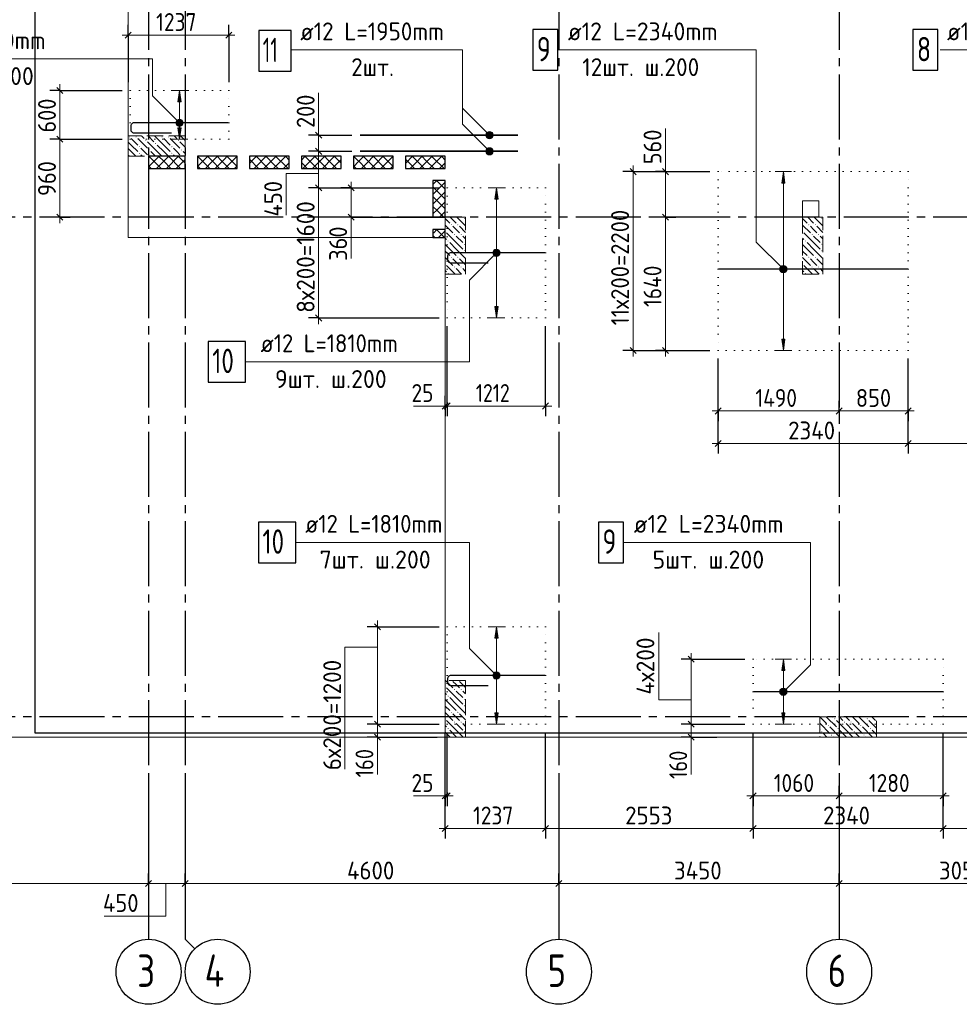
# Model space of a CAD drawing. Header units: millimetres. Extents: x 0 to 42000, y 0 to 29700.
# Tile 3 of 8: x 7113 to 18679, y 10096 to 22212. Entities that reach past the tile are written whole.
import ezdxf

# ---------------------------------------------------------------- set-up
doc = ezdxf.new("R2010")
doc.units = ezdxf.units.MM
for name, pattern in [('______2', [270, 200, -70]), ('______5', [1100, 800, -100, 100, -100]), ('______9', [100, 0, -100])]:
    doc.linetypes.add(name, pattern=pattern)
for name, color, linetype, lineweight in [('Standard', 7, 'Continuous', 25), ('ДОП Верх по Х', 7, 'Continuous', 18), ('ЖБ Перекрытие верхний уровень_1', 7, 'Continuous', 18), ('Общий01', 7, 'Continuous', 13), ('Позиционная метка номер позиции', 7, 'Continuous', 13), ('Примечания', 7, 'Continuous', 13), ('Размерная линия_ общее', 7, 'Continuous', 13)]:
    doc.layers.add(name, color=color, linetype=linetype, lineweight=lineweight)
doc.layers.add('ЖБ Пилон', color=7, linetype='______2', lineweight=13, true_color=0xa0a0a0)
doc.layers.add('Оси', color=7, linetype='______5', lineweight=13, true_color=0x656565)
doc.layers.add('Утеплитель перекрытие', color=7, linetype='Continuous', true_color=0xa0a0a0)
doc.styles.add('ISOCPEUR', font='txt')

msp = doc.modelspace()

# ---------------------------------------------------------------- hatches: boundary and pattern name
at = {"layer": 'ДОП Верх по Х', "linetype": 'Continuous', "lineweight": 13, "transparency": 33554687}
for points in [[(9101, 21202), (9081, 21342), (9061, 21202)], [(16533, 20202), (16513, 20342), (16493, 20202)], [(13001, 20002), (12981, 20142), (12961, 20002)], [(13001, 14602), (12981, 14742), (12961, 14602)], [(16533, 14202), (16513, 14342), (16493, 14202)]]:
    msp.add_hatch(color=7, dxfattribs=at).paths.add_polyline_path(points)
for points in [[(9101, 20882), (9081, 20742), (9061, 20882)], [(13001, 18682), (12981, 18542), (12961, 18682)], [(16533, 18282), (16513, 18142), (16493, 18282)], [(13001, 13682), (12981, 13542), (12961, 13682)], [(16533, 13682), (16513, 13542), (16493, 13682)]]:
    msp.add_hatch(color=7, dxfattribs=at).paths.add_polyline_path(points, flags=16)
at = {"layer": 'ЖБ Пилон', "linetype": 'Continuous', "lineweight": 18, "transparency": 33554687}
for points in [[(8460, 20769), (8466, 20775), (8473, 20769), (8466, 20762)], [(8540, 20769), (8546, 20775), (8553, 20769), (8546, 20762)], [(8660, 20729), (8666, 20735), (8673, 20729), (8666, 20722)], [(8860, 20769), (8866, 20775), (8873, 20769), (8866, 20762)], [(8940, 20769), (8946, 20775), (8953, 20769), (8946, 20762)], [(9060, 20729), (9066, 20735), (9073, 20729), (9066, 20722)], [(8580, 20649), (8586, 20655), (8593, 20649), (8586, 20642)], [(8700, 20609), (8706, 20615), (8713, 20609), (8706, 20602)], [(8780, 20689), (8786, 20695), (8793, 20689), (8786, 20682)], [(8980, 20649), (8986, 20655), (8993, 20649), (8986, 20642)], [(9100, 20609), (9106, 20615), (9113, 20609), (9106, 20602)], [(8580, 20569), (8586, 20575), (8593, 20569), (8586, 20562)], [(8703, 20532), (8706, 20535), (8710, 20532)], [(8980, 20569), (8986, 20575), (8993, 20569), (8986, 20562)], [(9103, 20532), (9106, 20535), (9110, 20532)], [(12580, 19769), (12586, 19775), (12593, 19769), (12586, 19762)], [(16980, 19769), (16986, 19775), (16993, 19769), (16986, 19762)], [(12420, 19689), (12426, 19695), (12433, 19689), (12426, 19682)], [(12500, 19689), (12506, 19695), (12513, 19689), (12506, 19682)], [(16820, 19689), (16826, 19695), (16833, 19689), (16826, 19682)], [(16900, 19689), (16906, 19695), (16913, 19689), (16906, 19682)], [(12350, 19612), (12353, 19609), (12350, 19606)], [(12460, 19569), (12466, 19575), (12473, 19569), (12466, 19562)], [(12540, 19569), (12546, 19575), (12553, 19569), (12546, 19562)], [(16750, 19612), (16753, 19609), (16750, 19606)], [(16860, 19569), (16866, 19575), (16873, 19569), (16866, 19562)], [(16940, 19569), (16946, 19575), (16953, 19569), (16946, 19562)], [(12380, 19489), (12386, 19495), (12393, 19489), (12386, 19482)], [(12580, 19449), (12586, 19455), (12593, 19449), (12586, 19442)], [(16780, 19489), (16786, 19495), (16793, 19489), (16786, 19482)], [(16980, 19449), (16986, 19455), (16993, 19449), (16986, 19442)], [(12420, 19289), (12426, 19295), (12433, 19289), (12426, 19282)], [(12500, 19289), (12506, 19295), (12513, 19289), (12506, 19282)], [(12580, 19369), (12586, 19375), (12593, 19369), (12586, 19362)], [(16820, 19289), (16826, 19295), (16833, 19289), (16826, 19282)], [(16900, 19289), (16906, 19295), (16913, 19289), (16906, 19282)], [(16980, 19369), (16986, 19375), (16993, 19369), (16986, 19362)], [(12350, 19212), (12353, 19209), (12350, 19206)], [(12460, 19169), (12466, 19175), (12473, 19169), (12466, 19162)], [(12540, 19169), (12546, 19175), (12553, 19169), (12546, 19162)], [(16750, 19212), (16753, 19209), (16750, 19206)], [(16860, 19169), (16866, 19175), (16873, 19169), (16866, 19162)], [(16940, 19169), (16946, 19175), (16953, 19169), (16946, 19162)], [(12380, 19089), (12386, 19095), (12393, 19089), (12386, 19082)], [(16780, 19089), (16786, 19095), (16793, 19089), (16786, 19082)], [(12350, 14012), (12353, 14009), (12350, 14006)], [(12460, 13969), (12466, 13975), (12473, 13969), (12466, 13962)], [(12540, 13969), (12546, 13975), (12553, 13969), (12546, 13962)], [(12380, 13889), (12386, 13895), (12393, 13889), (12386, 13882)], [(12580, 13849), (12586, 13855), (12593, 13849), (12586, 13842)], [(12420, 13689), (12426, 13695), (12433, 13689), (12426, 13682)], [(12500, 13689), (12506, 13695), (12513, 13689), (12506, 13682)], [(12580, 13769), (12586, 13775), (12593, 13769), (12586, 13762)], [(12350, 13612), (12353, 13609), (12350, 13606)], [(12460, 13569), (12466, 13575), (12473, 13569), (12466, 13562)], [(12540, 13569), (12546, 13575), (12553, 13569), (12546, 13562)], [(17140, 13609), (17146, 13615), (17153, 13609), (17146, 13602)], [(17260, 13569), (17266, 13575), (17273, 13569), (17266, 13562)], [(17340, 13569), (17346, 13575), (17353, 13569), (17346, 13562)], [(17540, 13609), (17546, 13615), (17553, 13609), (17546, 13602)], [(12380, 13489), (12386, 13495), (12393, 13489), (12386, 13482)], [(12580, 13449), (12586, 13455), (12593, 13449), (12586, 13442)], [(16980, 13449), (16986, 13455), (16993, 13449), (16986, 13442)], [(17060, 13529), (17066, 13535), (17073, 13529), (17066, 13522)], [(17180, 13489), (17186, 13495), (17193, 13489), (17186, 13482)], [(17380, 13449), (17386, 13455), (17393, 13449), (17386, 13442)], [(17460, 13529), (17466, 13535), (17473, 13529), (17466, 13522)], [(17580, 13489), (17586, 13495), (17593, 13489), (17586, 13482)], [(17100, 13409), (17106, 13415), (17113, 13409), (17106, 13402)], [(17500, 13409), (17506, 13415), (17513, 13409), (17506, 13402)]]:
    msp.add_hatch(color=7, dxfattribs=at).paths.add_polyline_path(points, flags=16)
at = {"layer": 'Позиционная метка номер позиции', "linetype": 'Continuous', "lineweight": 13, "transparency": 33554687}
for points in [[(9049, 20910), (9092, 20985), (9038, 20930)], [(9038, 20930), (9092, 20985), (9069, 20985)], [(9038, 20930), (9069, 20985), (9038, 20953)], [(9038, 20953), (9069, 20985), (9049, 20973)], [(9049, 20910), (9113, 20973), (9092, 20985)], [(9069, 20898), (9113, 20973), (9049, 20910)], [(9069, 20898), (9124, 20953), (9113, 20973)], [(9092, 20898), (9124, 20953), (9069, 20898)], [(9092, 20898), (9124, 20930), (9124, 20953)], [(9124, 20930), (9092, 20898), (9113, 20910)], [(12864, 20760), (12907, 20835), (12852, 20780)], [(12852, 20780), (12907, 20835), (12884, 20835)], [(12852, 20780), (12884, 20835), (12852, 20803)], [(12852, 20803), (12884, 20835), (12864, 20823)], [(12864, 20760), (12928, 20823), (12907, 20835)], [(12884, 20748), (12928, 20823), (12864, 20760)], [(12884, 20748), (12939, 20803), (12928, 20823)], [(12907, 20748), (12939, 20803), (12884, 20748)], [(12907, 20748), (12939, 20780), (12939, 20803)], [(12939, 20780), (12907, 20748), (12928, 20760)], [(12864, 20560), (12907, 20635), (12852, 20580)], [(12852, 20580), (12907, 20635), (12884, 20635)], [(12852, 20580), (12884, 20635), (12852, 20603)], [(12852, 20603), (12884, 20635), (12864, 20623)], [(12864, 20560), (12928, 20623), (12907, 20635)], [(12884, 20548), (12928, 20623), (12864, 20560)], [(12884, 20548), (12939, 20603), (12928, 20623)], [(12907, 20548), (12939, 20603), (12884, 20548)], [(12907, 20548), (12939, 20580), (12939, 20603)], [(12939, 20580), (12907, 20548), (12928, 20560)], [(13013, 19310), (12949, 19373), (12938, 19353)], [(13013, 19310), (12938, 19353), (12992, 19298)], [(12992, 19298), (12938, 19353), (12938, 19330)], [(12992, 19298), (12938, 19330), (12969, 19298)], [(12969, 19298), (12938, 19330), (12949, 19310)], [(13024, 19330), (12969, 19385), (12949, 19373)], [(13024, 19330), (12949, 19373), (13013, 19310)], [(13024, 19353), (12992, 19385), (12969, 19385)], [(13024, 19353), (12969, 19385), (13024, 19330)], [(12992, 19385), (13024, 19353), (13013, 19373)], [(16481, 19110), (16524, 19185), (16469, 19130)], [(16469, 19130), (16524, 19185), (16501, 19185)], [(16469, 19130), (16501, 19185), (16469, 19153)], [(16469, 19153), (16501, 19185), (16481, 19173)], [(16481, 19110), (16544, 19173), (16524, 19185)], [(16501, 19098), (16544, 19173), (16481, 19110)], [(16501, 19098), (16556, 19153), (16544, 19173)], [(16524, 19098), (16556, 19153), (16501, 19098)], [(16524, 19098), (16556, 19130), (16556, 19153)], [(16556, 19130), (16524, 19098), (16544, 19110)], [(12949, 14110), (12992, 14185), (12938, 14130)], [(12938, 14130), (12992, 14185), (12969, 14185)], [(12938, 14130), (12969, 14185), (12938, 14153)], [(12938, 14153), (12969, 14185), (12949, 14173)], [(12949, 14110), (13013, 14173), (12992, 14185)], [(12969, 14098), (13013, 14173), (12949, 14110)], [(12969, 14098), (13024, 14153), (13013, 14173)], [(12992, 14098), (13024, 14153), (12969, 14098)], [(12992, 14098), (13024, 14130), (13024, 14153)], [(13024, 14130), (12992, 14098), (13013, 14110)], [(16469, 13953), (16544, 13910), (16481, 13973)], [(16469, 13930), (16524, 13898), (16469, 13953)], [(16469, 13953), (16524, 13898), (16544, 13910)], [(16481, 13973), (16556, 13930), (16501, 13985)], [(16481, 13973), (16544, 13910), (16556, 13930)], [(16501, 13985), (16556, 13930), (16556, 13953)], [(16501, 13985), (16556, 13953), (16524, 13985)], [(16524, 13985), (16556, 13953), (16544, 13973)], [(16501, 13898), (16469, 13930), (16481, 13910)], [(16469, 13930), (16501, 13898), (16524, 13898)]]:
    msp.add_hatch(color=7, dxfattribs=at).paths.add_polyline_path(points)

# ---------------------------------------------------------------- linework, layer by layer
at = {"layer": 'Standard', "color": 2, "linetype": 'Continuous', "lineweight": 13, "transparency": 33554687}
for points in [[(4250, 13382), (41050, 13382), (41050, 25482), (4250, 25482), (4250, 13382)], [(4250, 13382), (41050, 13382), (41050, 25232), (4250, 25232), (4250, 13382)]]:
    msp.add_lwpolyline(points, dxfattribs=at)
at = {"layer": 'Standard', "color": 254, "linetype": 'Continuous', "lineweight": 25, "true_color": 0xc4c4ff, "transparency": 33554687}
msp.add_lwpolyline([(7300, 13435), (41119, 13435), (41119, 25450), (7300, 25450), (7300, 13435)], dxfattribs=at)
at = {"layer": 'ДОП Верх по Х', "color": 7, "linetype": 'Continuous', "lineweight": 13, "transparency": 33554687}
for p, q in [((9081, 21342), (8981, 21342)), ((9081, 21342), (9061, 21202)), ((9101, 21202), (9081, 21342)), ((9081, 21342), (9181, 21342)), ((9081, 21342), (9081, 21342)), ((9061, 21202), (9101, 21202)), ((9081, 20882), (9081, 21202)), ((9081, 20742), (9061, 20882)), ((9061, 20882), (9101, 20882)), ((9101, 20882), (9081, 20742)), ((9081, 20742), (8981, 20742)), ((9081, 20742), (9181, 20742)), ((9081, 20742), (9081, 20742)), ((16513, 20342), (16413, 20342)), ((16513, 20342), (16493, 20202)), ((16533, 20202), (16513, 20342)), ((16513, 20342), (16613, 20342)), ((16513, 20342), (16513, 20342)), ((12981, 20142), (12881, 20142)), ((12981, 20142), (12961, 20002)), ((13001, 20002), (12981, 20142)), ((12981, 20142), (13081, 20142)), ((12981, 20142), (12981, 20142)), ((16493, 20202), (16533, 20202)), ((16513, 18282), (16513, 20202)), ((12961, 20002), (13001, 20002)), ((12981, 18682), (12981, 20002)), ((12981, 18542), (12961, 18682)), ((12961, 18682), (13001, 18682)), ((13001, 18682), (12981, 18542)), ((12981, 18542), (12881, 18542)), ((12981, 18542), (13081, 18542)), ((12981, 18542), (12981, 18542)), ((16513, 18142), (16493, 18282)), ((16493, 18282), (16533, 18282)), ((16533, 18282), (16513, 18142)), ((16513, 18142), (16413, 18142)), ((16513, 18142), (16613, 18142)), ((16513, 18142), (16513, 18142)), ((12981, 14742), (12881, 14742)), ((12981, 14742), (12961, 14602)), ((13001, 14602), (12981, 14742)), ((12981, 14742), (13081, 14742)), ((12981, 14742), (12981, 14742)), ((12961, 14602), (13001, 14602)), ((12981, 13682), (12981, 14602)), ((16513, 14342), (16413, 14342)), ((16513, 14342), (16493, 14202)), ((16533, 14202), (16513, 14342)), ((16513, 14342), (16613, 14342)), ((16513, 14342), (16513, 14342)), ((16493, 14202), (16533, 14202)), ((16513, 13682), (16513, 14202)), ((12981, 13542), (12961, 13682)), ((12961, 13682), (13001, 13682)), ((13001, 13682), (12981, 13542)), ((16513, 13542), (16493, 13682)), ((16493, 13682), (16533, 13682)), ((16533, 13682), (16513, 13542)), ((12981, 13542), (12881, 13542)), ((12981, 13542), (13081, 13542)), ((12981, 13542), (12981, 13542)), ((16513, 13542), (16413, 13542)), ((16513, 13542), (16613, 13542)), ((16513, 13542), (16513, 13542))]:
    msp.add_line(p, q, dxfattribs=at)
at = {"layer": 'ДОП Верх по Х', "color": 7, "linetype": 'Continuous', "lineweight": 35, "transparency": 33554687}
for p, q in [((13244, 20792), (11306, 20792)), ((13244, 20592), (11306, 20592))]:
    msp.add_line(p, q, dxfattribs=at)
at = {"layer": 'ДОП Верх по Х', "color": 7, "linetype": 'Continuous', "lineweight": 25, "transparency": 33554687}
for p, q in [((18044, 19142), (15716, 19142)), ((18474, 13942), (16146, 13942))]:
    msp.add_line(p, q, dxfattribs=at)
for points in [[(10055, 21580), (10455, 21580), (10455, 22080), (10055, 22080), (10055, 21580)], [(13428, 21590), (13738, 21590), (13738, 22090), (13428, 22090), (13428, 21590)], [(18106, 21590), (18416, 21590), (18416, 22090), (18106, 22090), (18106, 21590)], [(9681, 20942), (8516, 20942), (8510, 20941), (8503, 20938), (8497, 20935), (8492, 20931), (8488, 20926), (8484, 20919), (8482, 20913), (8481, 20906), (8481, 20855), (8482, 20849), (8484, 20842), (8488, 20836), (8492, 20831), (8497, 20826), (8503, 20823), (8510, 20821), (8516, 20820), (8981, 20820)], [(13581, 19342), (12416, 19342), (12410, 19341), (12403, 19338), (12397, 19335), (12392, 19331), (12388, 19326), (12384, 19319), (12382, 19313), (12381, 19306), (12381, 19255), (12382, 19249), (12384, 19242), (12388, 19236), (12392, 19231), (12397, 19226), (12403, 19223), (12410, 19221), (12416, 19220), (12881, 19220)], [(9433, 17753), (9893, 17753), (9893, 18253), (9433, 18253), (9433, 17753)], [(10051, 15530), (10511, 15530), (10511, 16030), (10051, 16030), (10051, 15530)], [(14236, 15530), (14546, 15530), (14546, 16030), (14236, 16030), (14236, 15530)], [(13581, 14142), (12416, 14142), (12410, 14141), (12403, 14138), (12397, 14135), (12392, 14131), (12388, 14126), (12384, 14119), (12382, 14113), (12381, 14106), (12381, 14055), (12382, 14049), (12384, 14042), (12388, 14036), (12392, 14031), (12397, 14026), (12403, 14023), (12410, 14021), (12416, 14020), (12881, 14020)]]:
    msp.add_lwpolyline(points, dxfattribs=at)
at = {"layer": 'ЖБ Перекрытие верхний уровень_1', "color": 7, "linetype": 'Continuous', "lineweight": 18, "transparency": 33554687}
for p, q in [((8450, 24032), (8450, 19532)), ((8700, 20382), (8700, 20532)), ((8700, 20532), (9150, 20532)), ((9150, 20532), (9150, 20382)), ((9300, 20532), (9790, 20532)), ((9300, 20382), (9300, 20532)), ((9790, 20532), (9790, 20382)), ((9940, 20382), (9940, 20532)), ((9940, 20532), (10430, 20532)), ((10430, 20532), (10430, 20382)), ((10580, 20532), (11070, 20532)), ((10580, 20382), (10580, 20532)), ((11070, 20532), (11070, 20382)), ((11220, 20382), (11220, 20532)), ((11220, 20532), (11710, 20532)), ((11710, 20532), (11710, 20382)), ((11860, 20532), (12350, 20532)), ((11860, 20382), (11860, 20532)), ((12350, 20532), (12350, 20382)), ((9150, 20382), (8700, 20382)), ((9790, 20382), (9300, 20382)), ((10430, 20382), (9940, 20382)), ((11070, 20382), (10580, 20382)), ((11710, 20382), (11220, 20382)), ((12350, 20382), (11860, 20382)), ((12200, 20232), (12350, 20232)), ((12200, 19782), (12200, 20232)), ((12350, 20232), (12350, 19782)), ((16750, 19982), (16950, 19982)), ((16750, 19782), (16750, 19982)), ((16950, 19982), (16950, 19782)), ((12350, 19782), (12200, 19782)), ((16950, 19782), (16750, 19782)), ((12200, 19532), (12200, 19632)), ((12200, 19632), (12350, 19632)), ((12350, 19632), (12350, 19532)), ((8450, 19532), (12200, 19532)), ((12350, 19532), (12350, 13382)), ((12350, 13382), (37450, 13382))]:
    msp.add_line(p, q, dxfattribs=at)
at = {"layer": 'ЖБ Пилон', "color": 253, "linetype": '______2', "lineweight": 13, "true_color": 0xa0a0a0, "transparency": 33554687}
for p, q in [((8450, 20782), (8450, 20532)), ((9150, 20782), (8450, 20782)), ((9150, 20532), (9150, 20782)), ((8450, 20532), (9150, 20532)), ((12600, 19782), (12350, 19782)), ((12350, 19782), (12350, 19082)), ((12600, 19082), (12600, 19782)), ((17000, 19782), (16750, 19782)), ((16750, 19782), (16750, 19082)), ((17000, 19082), (17000, 19782)), ((12350, 19082), (12600, 19082)), ((16750, 19082), (17000, 19082)), ((12600, 14082), (12350, 14082)), ((12350, 14082), (12350, 13382)), ((12600, 13382), (12600, 14082)), ((16960, 13632), (16960, 13382)), ((17660, 13632), (16960, 13632)), ((17660, 13382), (17660, 13632)), ((12350, 13382), (12600, 13382)), ((16960, 13382), (17660, 13382))]:
    msp.add_line(p, q, dxfattribs=at)
at = {"layer": 'ЖБ Пилон', "color": 9, "linetype": 'Continuous', "lineweight": 18, "true_color": 0xc7c7c7, "transparency": 33554687}
for p, q in [((8486, 20749), (8566, 20669)), ((8566, 20749), (8686, 20629)), ((8613, 20782), (8646, 20749)), ((8693, 20782), (8766, 20709)), ((8886, 20669), (8773, 20782)), ((8886, 20749), (8966, 20669)), ((8966, 20749), (9086, 20629)), ((9013, 20782), (9046, 20749)), ((9093, 20782), (9150, 20725)), ((8486, 20669), (8450, 20705)), ((8450, 20625), (8486, 20589)), ((8486, 20669), (8566, 20589)), ((8646, 20589), (8606, 20629)), ((8806, 20589), (8686, 20709)), ((8806, 20669), (8886, 20589)), ((8886, 20669), (8966, 20589)), ((9046, 20589), (9006, 20629)), ((9150, 20645), (9086, 20709)), ((8450, 20545), (8463, 20532)), ((8486, 20589), (8543, 20532)), ((8606, 20549), (8623, 20532)), ((8686, 20549), (8646, 20589)), ((8726, 20589), (8783, 20532)), ((8806, 20589), (8863, 20532)), ((8886, 20589), (8943, 20532)), ((9006, 20549), (9023, 20532)), ((9086, 20549), (9046, 20589)), ((9126, 20589), (9150, 20565)), ((12350, 19765), (12406, 19709)), ((12413, 19782), (12486, 19709)), ((12493, 19782), (12600, 19675)), ((16750, 19765), (16806, 19709)), ((16813, 19782), (16886, 19709)), ((16893, 19782), (17000, 19675)), ((12350, 19685), (12446, 19589)), ((12486, 19629), (12446, 19669)), ((12526, 19589), (12486, 19629)), ((12526, 19669), (12600, 19595)), ((16750, 19685), (16846, 19589)), ((16886, 19629), (16846, 19669)), ((16926, 19589), (16886, 19629)), ((16926, 19669), (17000, 19595)), ((12350, 19525), (12366, 19509)), ((12486, 19469), (12366, 19589)), ((12486, 19549), (12566, 19469)), ((12566, 19549), (12600, 19515)), ((16750, 19525), (16766, 19509)), ((16886, 19469), (16766, 19589)), ((16886, 19549), (16966, 19469)), ((16966, 19549), (17000, 19515)), ((12406, 19389), (12350, 19445)), ((12406, 19469), (12486, 19389)), ((12406, 19389), (12486, 19309)), ((12486, 19469), (12566, 19389)), ((12486, 19389), (12600, 19275)), ((16806, 19389), (16750, 19445)), ((16806, 19469), (16886, 19389)), ((16806, 19389), (16886, 19309)), ((16886, 19469), (16966, 19389)), ((16886, 19389), (17000, 19275)), ((12350, 19365), (12406, 19309)), ((12350, 19285), (12446, 19189)), ((12486, 19229), (12446, 19269)), ((12526, 19269), (12600, 19195)), ((16750, 19365), (16806, 19309)), ((16750, 19285), (16846, 19189)), ((16886, 19229), (16846, 19269)), ((16926, 19269), (17000, 19195)), ((12473, 19082), (12366, 19189)), ((12526, 19189), (12486, 19229)), ((12486, 19149), (12553, 19082)), ((12566, 19149), (12600, 19115)), ((16873, 19082), (16766, 19189)), ((16926, 19189), (16886, 19229)), ((16886, 19149), (16953, 19082)), ((16966, 19149), (17000, 19115)), ((12350, 19125), (12366, 19109)), ((16750, 19125), (16766, 19109)), ((12353, 14082), (12446, 13989)), ((12486, 14029), (12446, 14069)), ((12526, 14069), (12600, 13995)), ((12593, 14082), (12600, 14075)), ((12486, 13869), (12366, 13989)), ((12526, 13989), (12486, 14029)), ((12486, 13949), (12566, 13869)), ((12566, 13949), (12600, 13915)), ((12350, 13925), (12366, 13909)), ((12406, 13789), (12350, 13845)), ((12406, 13869), (12486, 13789)), ((12486, 13869), (12566, 13789)), ((12350, 13765), (12406, 13709)), ((12406, 13789), (12486, 13709)), ((12486, 13789), (12600, 13675)), ((12350, 13685), (12446, 13589)), ((12486, 13469), (12366, 13589)), ((12486, 13629), (12446, 13669)), ((12526, 13589), (12486, 13629)), ((12526, 13669), (12600, 13595)), ((16963, 13632), (17046, 13549)), ((17046, 13629), (17166, 13509)), ((17123, 13632), (17126, 13629)), ((17286, 13469), (17166, 13589)), ((17203, 13632), (17246, 13589)), ((17286, 13629), (17283, 13632)), ((17326, 13589), (17286, 13629)), ((17363, 13632), (17446, 13549)), ((17446, 13629), (17566, 13509)), ((17523, 13632), (17526, 13629)), ((17660, 13495), (17566, 13589)), ((17603, 13632), (17646, 13589)), ((12350, 13525), (12366, 13509)), ((12406, 13469), (12486, 13389)), ((12486, 13549), (12566, 13469)), ((12486, 13469), (12566, 13389)), ((12566, 13549), (12600, 13515)), ((16960, 13475), (16966, 13469)), ((16966, 13549), (17086, 13429)), ((17206, 13389), (17086, 13509)), ((17206, 13469), (17286, 13389)), ((17286, 13549), (17366, 13469)), ((17286, 13469), (17366, 13389)), ((17366, 13549), (17486, 13429)), ((17606, 13389), (17486, 13509)), ((17606, 13469), (17660, 13415)), ((12406, 13389), (12350, 13445)), ((12406, 13389), (12413, 13382)), ((12486, 13389), (12493, 13382)), ((16960, 13395), (16966, 13389)), ((17046, 13389), (17006, 13429)), ((17053, 13382), (17046, 13389)), ((17126, 13389), (17133, 13382)), ((17206, 13389), (17213, 13382)), ((17286, 13389), (17293, 13382)), ((17446, 13389), (17406, 13429)), ((17453, 13382), (17446, 13389)), ((17526, 13389), (17533, 13382)), ((17606, 13389), (17613, 13382))]:
    msp.add_line(p, q, dxfattribs=at)
at = {"layer": 'Общий01', "color": 251, "linetype": 'Continuous', "lineweight": 13, "true_color": 0x656565, "transparency": 33554687}
for p, q in [((10793, 20792), (10793, 21312)), ((15063, 20342), (15063, 20872)), ((11193, 19782), (11193, 19272)), ((12350, 17458), (11960, 17458)), ((11517, 13382), (11517, 12922)), ((15379, 13382), (15379, 12922)), ((12350, 12659), (11960, 12659))]:
    msp.add_line(p, q, dxfattribs=at)
for points in [[(10793, 20318), (10393, 20318), (10393, 19808)], [(15379, 13842), (14979, 13842), (14979, 14672)], [(11517, 14490), (11117, 14490), (11117, 12990)]]:
    msp.add_lwpolyline(points, dxfattribs=at)
at = {"layer": 'Оси', "color": 8, "linetype": '______5', "lineweight": -3, "transparency": 33554687}
for p, q in [((8700, 25939), (8700, 12896)), ((9150, 25939), (9150, 12896)), ((13750, 25939), (13750, 12896)), ((17200, 25939), (17200, 12896)), ((41157, 19782), (3764, 19782)), ((41157, 13632), (3764, 13632))]:
    msp.add_line(p, q, dxfattribs=at)
at = {"layer": 'Оси', "color": 7, "linetype": 'Continuous', "lineweight": 25, "transparency": 33554687}
for p, q in [((8700, 12896), (8700, 10896)), ((13750, 12896), (13750, 10896)), ((17200, 12896), (17200, 10896))]:
    msp.add_line(p, q, dxfattribs=at)
msp.add_lwpolyline([(9150, 12896), (9150, 10896), (9267, 10778)], dxfattribs=at)
at = {"layer": 'Оси', "color": 7, "linetype": 'Continuous', "lineweight": 13, "transparency": 33554687}
msp.add_lwpolyline([(8154, 11182), (8914, 11182), (8914, 11582)], dxfattribs=at)
at = {"layer": 'Оси', "color": 7, "linetype": 'Continuous', "lineweight": 25, "transparency": 33554687}
for centre in [(8700, 10496), (9550, 10496), (13750, 10496), (17200, 10496)]:
    msp.add_circle(centre, 400, dxfattribs=at)
at = {"layer": 'Позиционная метка номер позиции', "color": 7, "linetype": 'Continuous', "lineweight": 13, "transparency": 33554687}
for p, q in [((9049, 20973), (9049, 20973)), ((9113, 20973), (9113, 20973)), ((9049, 20910), (9049, 20910)), ((9113, 20910), (9113, 20910)), ((12864, 20823), (12864, 20823)), ((12864, 20760), (12864, 20760)), ((12928, 20823), (12928, 20823)), ((12928, 20760), (12928, 20760)), ((12864, 20623), (12864, 20623)), ((12928, 20623), (12928, 20623)), ((12864, 20560), (12864, 20560)), ((12928, 20560), (12928, 20560)), ((12949, 19373), (12949, 19373)), ((12949, 19310), (12949, 19310)), ((13013, 19373), (13013, 19373)), ((13013, 19310), (13013, 19310)), ((16481, 19173), (16481, 19173)), ((16544, 19173), (16544, 19173)), ((16481, 19110), (16481, 19110)), ((16544, 19110), (16544, 19110)), ((12949, 14173), (12949, 14173)), ((12949, 14110), (12949, 14110)), ((13013, 14173), (13013, 14173)), ((13013, 14110), (13013, 14110)), ((16481, 13973), (16481, 13973)), ((16544, 13973), (16544, 13973)), ((16481, 13910), (16481, 13910)), ((16544, 13910), (16544, 13910))]:
    msp.add_line(p, q, dxfattribs=at)
for points in [[(12896, 20792), (12562, 21125), (12562, 21840), (10455, 21840)], [(16513, 19142), (16179, 19475), (16179, 21840), (13738, 21840)], [(21073, 19382), (20740, 19715), (20740, 21840), (18445, 21840)], [(9081, 20942), (8748, 21275), (8748, 21730), (5633, 21730)], [(12896, 20592), (12562, 20925), (12562, 21640)], [(12981, 19342), (12648, 19008), (12648, 18003), (9893, 18003)], [(12981, 14142), (12648, 14475), (12648, 15780), (10511, 15780)], [(16513, 13942), (16846, 14275), (16846, 15780), (14546, 15780)]]:
    msp.add_lwpolyline(points, dxfattribs=at)
for centre in [(9081, 20942), (12896, 20792), (12896, 20592), (12981, 19342), (16513, 19142), (12981, 14142), (16513, 13942)]:
    msp.add_circle(centre, 45, dxfattribs=at)
at = {"layer": 'Примечания', "color": 7, "linetype": '______9', "lineweight": 13, "transparency": 33554687}
for p, q in [((8475, 21342), (8475, 20742)), ((9687, 21342), (8475, 21342)), ((9687, 20742), (9687, 21342)), ((8475, 20742), (9687, 20742)), ((15710, 20342), (15710, 18142)), ((18050, 20342), (15710, 20342)), ((18050, 18142), (18050, 20342)), ((12375, 20142), (12375, 18542)), ((13587, 20142), (12375, 20142)), ((13587, 18542), (13587, 20142)), ((12375, 18542), (13587, 18542)), ((15710, 18142), (18050, 18142)), ((12375, 14742), (12375, 13542)), ((13587, 14742), (12375, 14742)), ((13587, 13542), (13587, 14742)), ((16140, 14342), (16140, 13542)), ((18480, 14342), (16140, 14342)), ((18480, 13542), (18480, 14342)), ((12375, 13542), (13587, 13542)), ((16140, 13542), (18480, 13542))]:
    msp.add_line(p, q, dxfattribs=at)
at = {"layer": 'Размерная линия_ общее', "color": 251, "linetype": 'Continuous', "lineweight": 25, "true_color": 0x656565, "transparency": 33554687}
for p, q in [((8487, 22060), (8412, 21985)), ((9724, 22060), (9649, 21985)), ((7571, 21379), (7646, 21304)), ((7571, 20779), (7646, 20704)), ((10831, 20754), (10756, 20829)), ((10831, 20554), (10756, 20629)), ((14626, 20379), (14701, 20304)), ((15026, 20379), (15101, 20304)), ((10831, 20104), (10756, 20179)), ((11156, 20179), (11231, 20104)), ((7571, 19819), (7646, 19744)), ((11156, 19819), (11231, 19744)), ((15026, 19819), (15101, 19744)), ((10831, 18504), (10756, 18579)), ((14626, 18179), (14701, 18104)), ((15026, 18179), (15101, 18104)), ((12312, 17421), (12387, 17496)), ((12337, 17421), (12412, 17496)), ((13549, 17421), (13624, 17496)), ((15672, 17359), (15747, 17434)), ((17162, 17359), (17237, 17434)), ((18012, 17359), (18087, 17434)), ((15672, 16959), (15747, 17034)), ((18012, 16959), (18087, 17034)), ((11479, 14779), (11554, 14704)), ((15342, 14379), (15417, 14304)), ((11479, 13579), (11554, 13504)), ((15342, 13579), (15417, 13504)), ((11479, 13419), (11554, 13344)), ((15342, 13419), (15417, 13344)), ((12387, 12697), (12312, 12622)), ((12412, 12697), (12337, 12622)), ((16102, 12622), (16177, 12697)), ((17162, 12622), (17237, 12697)), ((18442, 12622), (18517, 12697)), ((12312, 12222), (12387, 12297)), ((13549, 12222), (13624, 12297)), ((16102, 12222), (16177, 12297)), ((18442, 12222), (18517, 12297))]:
    msp.add_line(p, q, dxfattribs=at)
at = {"layer": 'Размерная линия_ общее', "color": 251, "linetype": 'Continuous', "lineweight": -3, "true_color": 0x656565, "transparency": 33554687}
for p, q in [((8450, 22023), (8450, 22148)), ((9687, 22023), (9687, 22148)), ((8450, 22023), (8450, 21898)), ((8450, 22023), (8450, 21442)), ((9687, 22023), (9687, 21898)), ((9687, 22023), (9687, 21442)), ((7609, 21342), (7484, 21342)), ((7609, 21342), (7734, 21342)), ((7609, 21342), (8375, 21342)), ((7609, 20742), (7484, 20742)), ((7609, 20742), (7734, 20742)), ((7609, 20742), (8375, 20742)), ((10793, 20792), (10668, 20792)), ((10793, 20792), (10918, 20792)), ((10793, 20792), (11200, 20792)), ((10793, 20592), (10668, 20592)), ((10793, 20592), (10918, 20592)), ((10793, 20592), (11200, 20592)), ((14663, 20342), (14538, 20342)), ((14663, 20342), (14788, 20342)), ((14663, 20342), (15610, 20342)), ((15063, 20342), (14938, 20342)), ((15063, 20342), (15188, 20342)), ((15063, 20342), (15610, 20342)), ((10793, 20142), (10668, 20142)), ((10793, 20142), (10918, 20142)), ((10793, 20142), (12275, 20142)), ((11193, 20142), (11068, 20142)), ((11193, 20142), (11318, 20142)), ((11193, 20142), (12275, 20142)), ((7609, 19782), (7484, 19782)), ((7609, 19782), (7734, 19782)), ((7609, 19782), (7609, 19782)), ((11193, 19782), (11068, 19782)), ((11193, 19782), (11318, 19782)), ((11193, 19782), (12275, 19782)), ((15063, 19782), (14938, 19782)), ((15063, 19782), (15188, 19782)), ((15063, 19782), (15063, 19782)), ((10793, 18542), (10668, 18542)), ((10793, 18542), (10918, 18542)), ((10793, 18542), (12275, 18542)), ((14663, 18142), (14538, 18142)), ((14663, 18142), (14788, 18142)), ((14663, 18142), (15610, 18142)), ((15063, 18142), (14938, 18142)), ((15063, 18142), (15188, 18142)), ((15063, 18142), (15610, 18142)), ((15710, 16997), (15710, 18042)), ((15710, 17397), (15710, 18036)), ((18050, 17397), (18050, 18036)), ((12350, 17458), (12350, 17583)), ((12375, 17458), (12375, 17583)), ((13587, 17458), (13587, 17583)), ((12350, 17458), (12350, 17333)), ((12350, 17458), (12350, 17458)), ((12375, 17458), (12375, 17333)), ((13587, 17458), (13587, 17333)), ((15710, 17397), (15710, 17522)), ((17200, 17397), (17200, 17522)), ((18050, 17397), (18050, 17522)), ((15710, 17397), (15710, 17272)), ((17200, 17397), (17200, 17272)), ((17200, 17397), (17200, 17397)), ((18050, 17397), (18050, 17272)), ((15710, 16997), (15710, 17122)), ((18050, 16997), (18050, 17122)), ((15710, 16997), (15710, 16872)), ((18050, 16997), (18050, 16872)), ((11517, 14742), (11392, 14742)), ((11517, 14742), (11642, 14742)), ((11517, 14742), (12275, 14742)), ((15379, 14342), (15254, 14342)), ((15379, 14342), (15504, 14342)), ((11517, 13542), (11392, 13542)), ((11517, 13542), (11642, 13542)), ((15379, 13542), (15254, 13542)), ((15379, 13542), (15504, 13542)), ((15379, 13542), (16040, 13542)), ((11517, 13382), (11392, 13382)), ((11517, 13382), (11642, 13382)), ((15379, 13382), (15254, 13382)), ((15379, 13382), (15504, 13382)), ((15379, 13382), (15695, 13382)), ((16140, 12659), (16140, 13436)), ((18480, 12659), (18480, 13436)), ((12350, 12259), (12350, 13282)), ((12350, 12659), (12350, 12784)), ((12375, 12659), (12375, 12784)), ((16140, 12659), (16140, 12784)), ((17200, 12659), (17200, 12784)), ((18480, 12659), (18480, 12784)), ((12350, 12659), (12350, 12534)), ((12375, 12659), (12375, 12534)), ((16140, 12659), (16140, 12534)), ((17200, 12659), (17200, 12534)), ((17200, 12659), (17200, 12659)), ((18480, 12659), (18480, 12534)), ((12350, 12259), (12350, 12384)), ((13587, 12259), (13587, 12384)), ((16140, 12259), (16140, 12384)), ((18480, 12259), (18480, 12384)), ((12350, 12259), (12350, 12134)), ((13587, 12259), (13587, 12134)), ((16140, 12259), (16140, 12134)), ((18480, 12259), (18480, 12134))]:
    msp.add_line(p, q, dxfattribs=at)
at = {"layer": 'Размерная линия_ общее', "color": 251, "linetype": 'Continuous', "lineweight": 13, "true_color": 0x656565, "transparency": 33554687}
for p, q in [((8450, 22023), (8375, 22023)), ((9687, 22023), (8450, 22023)), ((9687, 22023), (9762, 22023)), ((7609, 21342), (7609, 21417)), ((7609, 21342), (7609, 20742)), ((10793, 20792), (10793, 20867)), ((10793, 20592), (10793, 20792)), ((10793, 20142), (10793, 20592)), ((14663, 20342), (14663, 20417)), ((15063, 20342), (15063, 20417)), ((10793, 18542), (10793, 20142)), ((11193, 20142), (11193, 20217)), ((11193, 20142), (11193, 19782)), ((7609, 19782), (7609, 19707)), ((11193, 19782), (11193, 19707)), ((15063, 19782), (15063, 18142)), ((10793, 18542), (10793, 18467)), ((14663, 18142), (14663, 18067)), ((15063, 18142), (15063, 18067)), ((12350, 17458), (12275, 17458)), ((12350, 17458), (12375, 17458)), ((12375, 17458), (13587, 17458)), ((13587, 17458), (13662, 17458)), ((15710, 17397), (15635, 17397)), ((15710, 17397), (17200, 17397)), ((17200, 17397), (18050, 17397)), ((18050, 17397), (18125, 17397)), ((15710, 16997), (15635, 16997)), ((15710, 16997), (18050, 16997)), ((18050, 16997), (20340, 16997)), ((11517, 14742), (11517, 14817)), ((11517, 14742), (11517, 13542)), ((15379, 14342), (15379, 14417)), ((11517, 13542), (11517, 13382)), ((15379, 13542), (15379, 13382)), ((11517, 13382), (11517, 13307)), ((15379, 13382), (15379, 13307)), ((12350, 12659), (12275, 12659)), ((12375, 12659), (12350, 12659)), ((12375, 12659), (12450, 12659)), ((16140, 12659), (16065, 12659)), ((16140, 12659), (17200, 12659)), ((17200, 12659), (18480, 12659)), ((18480, 12659), (18555, 12659)), ((12350, 12259), (12275, 12259)), ((12350, 12259), (13587, 12259)), ((13587, 12259), (16140, 12259)), ((16140, 12259), (18480, 12259)), ((18480, 12259), (20780, 12259))]:
    msp.add_line(p, q, dxfattribs=at)
at = {"layer": 'Размерная линия_ общее', "color": 253, "linetype": 'Continuous', "lineweight": -3, "true_color": 0xa0a0a0, "transparency": 33554687}
for p, q in [((8700, 11582), (8700, 11707)), ((9150, 11582), (9150, 11707)), ((13750, 11582), (13750, 11707)), ((17200, 11582), (17200, 11707)), ((8700, 11582), (8700, 11457)), ((8700, 11582), (8700, 11096)), ((9150, 11582), (9150, 11457)), ((9150, 11582), (9150, 11096)), ((13750, 11582), (13750, 11457)), ((13750, 11582), (13750, 11096)), ((17200, 11582), (17200, 11457)), ((17200, 11582), (17200, 11096))]:
    msp.add_line(p, q, dxfattribs=at)
at = {"layer": 'Размерная линия_ общее', "color": 7, "linetype": 'Continuous', "lineweight": 25, "transparency": 33554687}
for p, q in [((8662, 11544), (8737, 11619)), ((9112, 11544), (9187, 11619)), ((13712, 11544), (13787, 11619)), ((17162, 11544), (17237, 11619))]:
    msp.add_line(p, q, dxfattribs=at)
at = {"layer": 'Размерная линия_ общее', "color": 7, "linetype": 'Continuous', "lineweight": 13, "transparency": 33554687}
for p, q in [((8700, 11582), (9150, 11582)), ((9150, 11582), (13750, 11582)), ((13750, 11582), (17200, 11582)), ((17200, 11582), (20250, 11582))]:
    msp.add_line(p, q, dxfattribs=at)
at = {"layer": 'Размерная линия_ общее', "color": 251, "linetype": 'Continuous', "lineweight": 13, "true_color": 0x656565, "transparency": 33554687}
for points in [[(7609, 20742), (7609, 20721), (7609, 20721), (7609, 19782)], [(14663, 20342), (14663, 18355), (14663, 18355), (14663, 18142)], [(15063, 20342), (15063, 20335), (15063, 20335), (15063, 19782)], [(15379, 14342), (15379, 14054), (15379, 14054), (15379, 13542)]]:
    msp.add_lwpolyline(points, dxfattribs=at)
at = {"layer": 'Размерная линия_ общее', "color": 251, "linetype": 'Continuous', "lineweight": -3, "true_color": 0x656565, "transparency": 33554687}
for points in [[(12375, 17458), (12375, 17475), (12375, 17475), (12375, 17662), (12375, 17662), (12375, 18442)], [(13587, 17458), (13587, 18142), (13587, 18142), (13587, 18442)], [(18050, 16997), (18050, 17014), (18050, 17014), (18050, 17014), (18050, 17014), (18050, 17014), (18050, 17014), (18050, 17014), (18050, 17014), (18050, 17014), (18050, 17014), (18050, 17014), (18050, 17014), (18050, 17752), (18050, 17752), (18050, 18042)], [(15379, 14342), (15767, 14342), (15767, 14342), (16040, 14342)], [(11517, 13542), (12222, 13542), (12222, 13542), (12275, 13542)], [(11517, 13382), (11923, 13382), (11923, 13382), (12250, 13382)], [(12350, 12659), (12350, 12926), (12350, 12926), (12350, 13442)], [(12375, 12659), (12375, 12939), (12375, 12939), (12375, 13442)], [(13587, 12259), (13587, 12276), (13587, 12276), (13587, 12276), (13587, 12276), (13587, 12276), (13587, 12276), (13587, 12276), (13587, 12276), (13587, 12276), (13587, 12276), (13587, 12276), (13587, 12276), (13587, 12276), (13587, 12276), (13587, 12276), (13587, 12276), (13587, 12276), (13587, 12276), (13587, 12276), (13587, 12276), (13587, 12820), (13587, 12820), (13587, 13442)], [(16140, 12259), (16140, 12276), (16140, 12276), (16140, 12276), (16140, 12276), (16140, 12276), (16140, 12276), (16140, 12276), (16140, 12276), (16140, 12276), (16140, 12276), (16140, 12276), (16140, 12276), (16140, 12276), (16140, 12276), (16140, 12276), (16140, 12276), (16140, 12276), (16140, 12276), (16140, 13436)], [(18480, 12259), (18480, 12276), (18480, 12276), (18480, 12276), (18480, 12276), (18480, 12276), (18480, 12276), (18480, 12276), (18480, 12276), (18480, 12276), (18480, 12276), (18480, 12276), (18480, 12276), (18480, 12276), (18480, 12276), (18480, 12276), (18480, 12276), (18480, 13436)]]:
    msp.add_lwpolyline(points, dxfattribs=at)
at = {"layer": 'Размерная линия_ общее', "color": 7, "linetype": 'Continuous', "lineweight": 13, "transparency": 33554687}
msp.add_lwpolyline([(4500, 11582), (6362, 11582), (6362, 11582), (8700, 11582)], dxfattribs=at)
at = {"layer": 'Утеплитель перекрытие', "color": 253, "linetype": 'Continuous', "lineweight": -3, "true_color": 0xa0a0a0, "transparency": 33554687}
for p, q in [((9150, 20532), (8700, 20532)), ((8700, 20532), (8700, 20382)), ((9150, 20382), (9150, 20532)), ((9790, 20532), (9300, 20532)), ((9300, 20532), (9300, 20382)), ((9790, 20382), (9790, 20532)), ((10430, 20532), (9940, 20532)), ((9940, 20532), (9940, 20382)), ((10430, 20382), (10430, 20532)), ((11070, 20532), (10580, 20532)), ((10580, 20532), (10580, 20382)), ((11070, 20382), (11070, 20532)), ((11710, 20532), (11220, 20532)), ((11220, 20532), (11220, 20382)), ((11710, 20382), (11710, 20532)), ((12350, 20532), (11860, 20532)), ((11860, 20532), (11860, 20382)), ((12350, 20382), (12350, 20532)), ((8700, 20382), (9150, 20382)), ((9300, 20382), (9790, 20382)), ((9940, 20382), (10430, 20382)), ((10580, 20382), (11070, 20382)), ((11220, 20382), (11710, 20382)), ((11860, 20382), (12350, 20382)), ((12200, 20232), (12200, 19782)), ((12350, 20232), (12200, 20232)), ((12350, 19782), (12350, 20232)), ((12200, 19782), (12350, 19782)), ((12350, 19632), (12200, 19632)), ((12200, 19632), (12200, 19532)), ((12350, 19532), (12350, 19632)), ((12200, 19532), (12350, 19532))]:
    msp.add_line(p, q, dxfattribs=at)
at = {"layer": 'Утеплитель перекрытие', "color": 252, "linetype": 'Continuous', "lineweight": 18, "true_color": 0x8f8f8f, "transparency": 33554687}
for p, q in [((8700, 20522), (8709, 20532)), ((8700, 20402), (8829, 20532)), ((8703, 20532), (8853, 20382)), ((8823, 20532), (8886, 20469)), ((8886, 20469), (8949, 20532)), ((8919, 20382), (9069, 20532)), ((8943, 20532), (9093, 20382)), ((9039, 20382), (9150, 20492)), ((9063, 20532), (9150, 20445)), ((9300, 20522), (9309, 20532)), ((9940, 20495), (10053, 20382)), ((10023, 20532), (10086, 20469)), ((10086, 20469), (10149, 20532)), ((10383, 20532), (10430, 20485)), ((10580, 20482), (10629, 20532)), ((10959, 20382), (11070, 20492)), ((11220, 20522), (11229, 20532)), ((11583, 20532), (11710, 20405)), ((11703, 20532), (11710, 20525)), ((11860, 20442), (11949, 20532)), ((8700, 20415), (8733, 20382)), ((8799, 20382), (8886, 20469)), ((8886, 20469), (8973, 20382)), ((9300, 20415), (9333, 20382)), ((9759, 20382), (9790, 20412)), ((11220, 20402), (11286, 20469)), ((11220, 20415), (11253, 20382)), ((11286, 20469), (11373, 20382)), ((12279, 19782), (12350, 19852)), ((12243, 19632), (12343, 19532)), ((12269, 19532), (12350, 19612))]:
    msp.add_line(p, q, dxfattribs=at)
for points in [[(9300, 20402), (9319, 20421), (9319, 20421), (9429, 20532)], [(9303, 20532), (9396, 20439), (9396, 20439), (9453, 20382)], [(9399, 20382), (9476, 20458), (9476, 20458), (9549, 20532)], [(9423, 20532), (9493, 20462), (9493, 20462), (9573, 20382)], [(9519, 20382), (9633, 20495), (9633, 20495), (9669, 20532)], [(9543, 20532), (9590, 20485), (9590, 20485), (9693, 20382)], [(9639, 20382), (9789, 20531), (9789, 20531), (9789, 20532)], [(9663, 20532), (9687, 20508), (9687, 20508), (9790, 20405)], [(9783, 20532), (9785, 20530), (9785, 20530), (9790, 20525)], [(9940, 20442), (9984, 20486), (9984, 20486), (10029, 20532)], [(10119, 20382), (10178, 20441), (10178, 20441), (10269, 20532)], [(10143, 20532), (10251, 20423), (10251, 20423), (10293, 20382)], [(10239, 20382), (10276, 20418), (10276, 20418), (10389, 20532)], [(10263, 20532), (10408, 20387), (10408, 20387), (10413, 20382)], [(10599, 20382), (10651, 20434), (10651, 20434), (10749, 20532)], [(10623, 20532), (10708, 20447), (10708, 20447), (10773, 20382)], [(10719, 20382), (10808, 20470), (10808, 20470), (10869, 20532)], [(10743, 20532), (10805, 20470), (10805, 20470), (10893, 20382)], [(10839, 20382), (10965, 20507), (10965, 20507), (10989, 20532)], [(10863, 20532), (10903, 20492), (10903, 20492), (11013, 20382)], [(10983, 20532), (11000, 20515), (11000, 20515), (11070, 20445)], [(11223, 20532), (11270, 20485), (11270, 20485), (11286, 20469)], [(11286, 20469), (11296, 20479), (11296, 20479), (11349, 20532)], [(11319, 20382), (11394, 20456), (11394, 20456), (11469, 20532)], [(11343, 20532), (11427, 20448), (11427, 20448), (11493, 20382)], [(11439, 20382), (11491, 20433), (11491, 20433), (11589, 20532)], [(11463, 20532), (11584, 20411), (11584, 20411), (11613, 20382)], [(11559, 20382), (11588, 20410), (11588, 20410), (11709, 20532)], [(11860, 20495), (11923, 20432), (11923, 20432), (11973, 20382)], [(11919, 20382), (11984, 20446), (11984, 20446), (12069, 20532)], [(11943, 20532), (12021, 20454), (12021, 20454), (12093, 20382)], [(12039, 20382), (12140, 20483), (12140, 20483), (12189, 20532)], [(12063, 20532), (12118, 20477), (12118, 20477), (12213, 20382)], [(12159, 20382), (12297, 20519), (12297, 20519), (12309, 20532)], [(12183, 20532), (12215, 20500), (12215, 20500), (12328, 20387), (12328, 20387), (12333, 20382)], [(12303, 20532), (12312, 20523), (12312, 20523), (12344, 20491), (12344, 20491), (12350, 20485)], [(9999, 20382), (10081, 20463), (10081, 20463), (10086, 20469)], [(10086, 20469), (10095, 20460), (10095, 20460), (10173, 20382)], [(10359, 20382), (10373, 20395), (10373, 20395), (10430, 20452)], [(10580, 20455), (10611, 20424), (10611, 20424), (10653, 20382)], [(11679, 20382), (11685, 20387), (11685, 20387), (11710, 20412)], [(12279, 20382), (12336, 20438), (12336, 20438), (12350, 20452)], [(12200, 20182), (12200, 20182), (12249, 20232)], [(12200, 20062), (12200, 20062), (12294, 20156), (12294, 20156), (12350, 20212)], [(12200, 20155), (12200, 20155), (12281, 20074), (12281, 20074), (12350, 20005)], [(12243, 20232), (12297, 20178), (12297, 20178), (12350, 20125)], [(12200, 19942), (12200, 19942), (12272, 20014), (12272, 20014), (12350, 20092)], [(12200, 20035), (12200, 20035), (12266, 19969), (12266, 19969), (12350, 19885)], [(12200, 19822), (12200, 19822), (12251, 19873), (12251, 19873), (12350, 19972)], [(12200, 19915), (12200, 19915), (12250, 19865), (12250, 19865), (12333, 19782)], [(12200, 19795), (12200, 19795), (12213, 19782)], [(12200, 19582), (12200, 19582), (12209, 19591), (12209, 19591), (12249, 19632)], [(12200, 19555), (12200, 19555), (12203, 19552), (12203, 19552), (12223, 19532)]]:
    msp.add_lwpolyline(points, dxfattribs=at)

# ---------------------------------------------------------------- texts
at = {"layer": 'ДОП Верх по Х', "color": 7, "linetype": 'Continuous', "lineweight": 13, "transparency": 33554687, "attachment_point": 7, "style": 'ISOCPEUR'}
for s, insert, char_height, width in [('\\W0.94;ø12 L=1950mm ', (10567, 21958), 220, 2104.37), ('\\W0.96;ø12 L=2340mm ', (13861, 21958), 220, 2172.6), ('\\W0.96;ø14 L=2920mm ', (18527, 21958), 220, 2172.61), ('\\W0.92;ø12 L=1810mm ', (5743, 21848), 220, 2058.24), ('\\W0.62;11', (10105, 21690), 300, 393.75), ('\\W0.78;9', (13478, 21700), 300, 326.41), ('\\W0.78;8', (18156, 21700), 300, 326.41), ('\\W0.94;2шт. ', (11194, 21518), 220, 851.62), ('\\W0.95;12шт. ш.200 ', (14037, 21518), 220, 1819.91), ('\\W0.97;4шт. ш.200 ', (5908, 21408), 220, 1734.41), ('\\W0.92;ø12 L=1810mm ', (10079, 18120), 220, 2058.24), ('\\W0.75;10', (9483, 17863), 300, 472.29), ('\\W0.97;9шт. ш.200 ', (10255, 17680), 220, 1712.32), ('\\W0.92;ø12 L=1810mm ', (10628, 15898), 220, 2058.24), ('\\W0.96;ø12 L=2340mm ', (14672, 15898), 220, 2172.62), ('\\W0.75;10', (10101, 15640), 300, 472.29), ('\\W0.78;9', (14286, 15640), 300, 326.41), ('\\W0.97;7шт. ш.200 ', (10804, 15458), 220, 1712.32), ('\\W0.97;5шт. ш.200 ', (14903, 15458), 220, 1712.32)]:
    msp.add_mtext(s, dxfattribs=dict(at, insert=insert, char_height=char_height, width=width))
at = {"layer": 'Оси', "color": 7, "linetype": 'Continuous', "lineweight": 35, "transparency": 33554687, "char_height": 400, "attachment_point": 7, "style": 'ISOCPEUR'}
for s, insert, width in [('\\W0.78;3', (8560, 10309), 435.21), ('\\W0.80;4', (9390, 10309), 479.77), ('\\W0.78;5', (13610, 10309), 435.2), ('\\W0.78;6', (17060, 10309), 435.21)]:
    msp.add_mtext(s, dxfattribs=dict(at, insert=insert, width=width))
at = {"layer": 'Размерная линия_ общее', "color": 251, "linetype": 'Continuous', "lineweight": 25, "true_color": 0x656565, "transparency": 33554687, "char_height": 220, "attachment_point": 7, "style": 'ISOCPEUR'}
for s, insert, width in [('\\W0.87;1237', (8793, 22073), 666.9), ('\\W0.87;25', (11936, 17508), 403.92), ('\\W0.80;1212', (12728, 17508), 615.7), ('\\W0.87;1490', (16169, 17447), 689.43), ('\\W0.91;850', (17405, 17447), 561.98), ('\\W0.93;2340', (16572, 17047), 740.38), ('\\W0.87;25', (11936, 12709), 403.92), ('\\W0.87;1060', (16395, 12709), 666.9), ('\\W0.87;1280', (17565, 12709), 666.9), ('\\W0.87;1237', (12693, 12309), 666.9), ('\\W0.93;2553', (14566, 12309), 718.09), ('\\W0.93;2340', (17002, 12309), 740.38)]:
    msp.add_mtext(s, dxfattribs=dict(at, insert=insert, width=width))
at = {"layer": 'Размерная линия_ общее', "color": 251, "linetype": 'Continuous', "lineweight": 25, "true_color": 0x656565, "transparency": 33554687, "char_height": 220, "attachment_point": 7, "rotation": 90, "style": 'ISOCPEUR'}
for s, insert, width in [('\\W0.91;600', (7559, 20822), 561.98), ('\\W0.91;200', (10743, 20879), 561.98), ('\\W0.91;560', (15013, 20432), 561.99), ('\\W0.91;960', (7559, 20042), 561.98), ('\\W0.92;450', (10343, 19789), 584.44), ('\\W0.94;8х200=1600', (10743, 18605), 1598.72), ('\\W0.92;11х200=2200', (14613, 18450), 1706.47), ('\\W0.91;360', (11143, 19244), 561.99), ('\\W0.87;1640', (15013, 18676), 689.43), ('\\W0.95;4х200', (14925, 13907), 895.57), ('\\W0.94;6х200=1200', (11070, 12976), 1598.72), ('\\W0.83;160', (11467, 12888), 508.57), ('\\W0.83;160', (15329, 12868), 508.57)]:
    msp.add_mtext(s, dxfattribs=dict(at, insert=insert, width=width))
at = {"layer": 'Размерная линия_ общее', "color": 7, "linetype": 'Continuous', "lineweight": 25, "transparency": 33554687, "char_height": 220, "attachment_point": 7, "style": 'ISOCPEUR'}
for s, insert, width in [('\\W0.93;4600', (11142, 11632), 740.38), ('\\W0.93;3450', (15167, 11632), 740.39), ('\\W0.93;3050', (18428, 11632), 718.09), ('\\W0.92;450', (8138, 11232), 584.44)]:
    msp.add_mtext(s, dxfattribs=dict(at, insert=insert, width=width))

doc.saveas('drawing.dxf')
